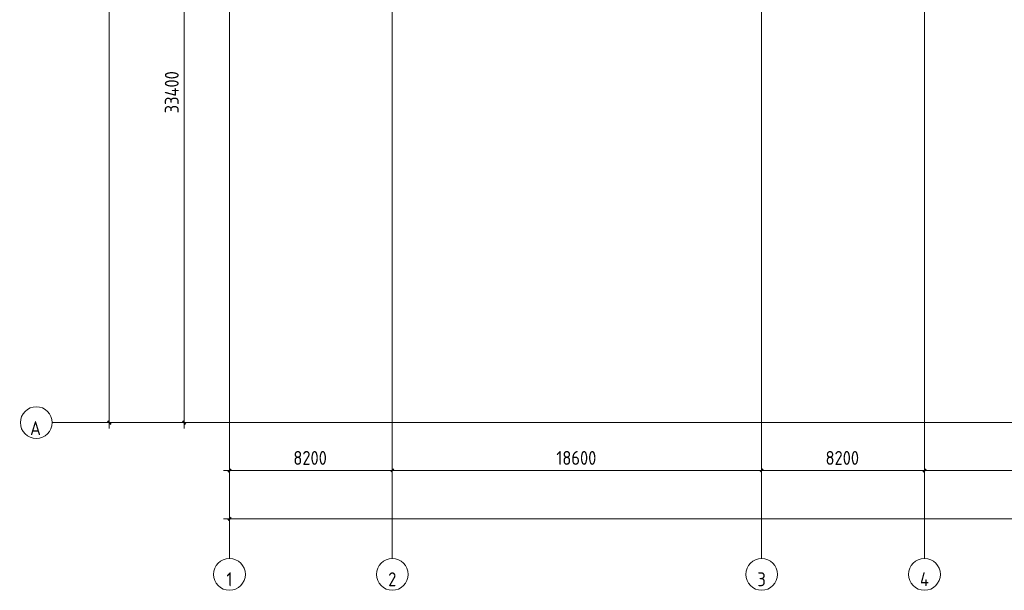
# Model space of a CAD drawing. Header units: millimetres. Extents: x -32229 to 288056, y -13689 to 125138.
# Tile 1 of 92: x -32229 to 17355, y -13689 to 15028. Entities that reach past the tile are written whole.
import ezdxf

# ---------------------------------------------------------------- set-up
doc = ezdxf.new("R2010")
doc.units = ezdxf.units.MM
doc.linetypes.add('ADSK_Линия сетки', pattern=[25, 20, -2.5, 0, -2.5])
for name, color, linetype, lineweight in [('A-ANNO-DIMS', 7, 'Continuous', 9), ('A-ANNO-DIMS-200', 7, 'Continuous', 9), ('S-GRID', 7, 'Continuous', 9), ('S-GRID-IDEN', 7, 'Continuous', 9)]:
    doc.layers.add(name, color=color, linetype=linetype, lineweight=lineweight)
doc.styles.add('GOST Common_2', font='GOST_Common.ttf', dxfattribs={"width": 0.9, "height": 700})
doc.styles.add('GOST Common_5', font='GOST_Common.ttf', dxfattribs={"width": 0.9, "height": 700})
doc.dimstyles.new('ADSK_Основной_3_5_мм', dxfattribs={"dimscale": 304.8, "dimtxt": 704.000497, "dimasz": 0.492126, "dimexe": 0.984252, "dimexo": 0.984252, "dimgap": 0.19685, "dimtad": 1, "dimdec": 0, "dimdsep": 46, "dimtxsty": 'GOST Common_5', "dimblk1": 'OBLIQUE', "dimblk2": 'OBLIQUE', "dimsah": 1, "dimcen": 0.09, "dimdle": 0.984252, "dimazin": 2, "dimtfac": 1, "dimtdec": 4, "dimtix": 1, "dimtmove": 0, "dimatfit": 3, "dimfxl": 1, "dimtvp": 1, "dimtolj": 1, "dimtzin": 0, "dimarcsym": 2})

# ---------------------------------------------------------------- blocks, each defined once
blk = doc.blocks.new('Ось сетки - Круг_Ø8 мм-6577--02 ЭО')
at = {"layer": 'S-GRID-IDEN', "color": 253, "true_color": 0xaaaaaa}
for start, end in [(360, 180), (180, 360)]:
    blk.add_arc((0, 0), 4, start, end, dxfattribs=at)
blk = doc.blocks.new('DIMBLOCK415--02 ЭО')
at = {"layer": 'A-ANNO-DIMS-200', "color": 8, "true_color": 0x808080}
for p, q in [((-23752, 28150), (-24246, 28150)), ((-23946, -5550), (-23946, 28150)), ((-23946, 28150), (-23752, 28150)), ((-23752, -5250), (-24246, -5250)), ((-23946, -5250), (-23752, -5250))]:
    blk.add_line(p, q, dxfattribs=at)
at = {"layer": 'A-ANNO-DIMS-200', "color": 8, "lineweight": 40, "true_color": 0x808080}
for p, q in [((-23946, 28150), (-24021, 28225)), ((-23946, 28150), (-23871, 28075)), ((-23946, -5250), (-24021, -5175)), ((-23946, -5250), (-23871, -5325))]:
    blk.add_line(p, q, dxfattribs=at)
at = {"layer": 'A-ANNO-DIMS-200', "color": 0, "insert": (-24921, 10316), "char_height": 700, "width": 2720.54, "attachment_point": 1, "rotation": 90, "line_spacing_factor": 1.022761, "style": 'GOST Common_5'}
blk.add_mtext('33400', dxfattribs=at)
blk = doc.blocks.new('_Oblique')
at = {"color": 0, "linetype": 'ByBlock', "lineweight": -2}
blk.add_line((-0.5, -0.5), (0.5, 0.5), dxfattribs=at)
blk = doc.blocks.new('DIMBLOCK419--02 ЭО')
at = {"layer": 'A-ANNO-DIMS-200', "color": 8, "true_color": 0x808080}
for p, q in [((-27720, -5550), (-27720, 120550)), ((-27526, 120250), (-28020, 120250)), ((-27720, 120250), (-27526, 120250)), ((-27526, -5250), (-28020, -5250)), ((-27720, -5250), (-27526, -5250))]:
    blk.add_line(p, q, dxfattribs=at)
at = {"layer": 'A-ANNO-DIMS-200', "color": 8, "lineweight": 40, "true_color": 0x808080}
for p, q in [((-27720, 120250), (-27795, 120325)), ((-27720, 120250), (-27645, 120175)), ((-27720, -5250), (-27795, -5175)), ((-27720, -5250), (-27645, -5325))]:
    blk.add_line(p, q, dxfattribs=at)
at = {"layer": 'A-ANNO-DIMS-200', "color": 0, "insert": (-28695, 56241), "char_height": 700, "width": 3021.24, "attachment_point": 1, "rotation": 90, "line_spacing_factor": 1.022761, "style": 'GOST Common_5'}
blk.add_mtext('125500', dxfattribs=at)
blk = doc.blocks.new('DIMBLOCK420--02 ЭО')
at = {"layer": 'A-ANNO-DIMS-200', "color": 8, "true_color": 0x808080}
for p, q in [((-21665, -7846), (-21665, -7352)), ((-13465, -7846), (-13465, -7352)), ((-21965, -7652), (-13465, -7652)), ((-21665, -7652), (-21665, -7846)), ((-13465, -7652), (-13465, -7846))]:
    blk.add_line(p, q, dxfattribs=at)
at = {"layer": 'A-ANNO-DIMS-200', "color": 8, "lineweight": 40, "true_color": 0x808080}
for p, q in [((-21665, -7652), (-21740, -7727)), ((-21665, -7652), (-21590, -7577)), ((-13465, -7652), (-13540, -7727)), ((-13465, -7652), (-13390, -7577))]:
    blk.add_line(p, q, dxfattribs=at)
at = {"layer": 'A-ANNO-DIMS-200', "color": 0, "insert": (-18448, -6677), "char_height": 700, "width": 2119.16, "attachment_point": 1, "line_spacing_factor": 1.022761, "style": 'GOST Common_5'}
blk.add_mtext('8200', dxfattribs=at)
blk = doc.blocks.new('DIMBLOCK421--02 ЭО')
at = {"layer": 'A-ANNO-DIMS-200', "color": 8, "true_color": 0x808080}
for p, q in [((-13465, -7846), (-13465, -7352)), ((5135, -7846), (5135, -7352)), ((-13465, -7652), (5135, -7652)), ((-13465, -7652), (-13465, -7846)), ((5135, -7652), (5135, -7846))]:
    blk.add_line(p, q, dxfattribs=at)
at = {"layer": 'A-ANNO-DIMS-200', "color": 8, "lineweight": 40, "true_color": 0x808080}
for p, q in [((-13465, -7652), (-13540, -7727)), ((-13465, -7652), (-13390, -7577)), ((5135, -7652), (5060, -7727)), ((5135, -7652), (5210, -7577))]:
    blk.add_line(p, q, dxfattribs=at)
at = {"layer": 'A-ANNO-DIMS-200', "color": 0, "insert": (-5203, -6677), "char_height": 700, "width": 2491.45, "attachment_point": 1, "line_spacing_factor": 1.022761, "style": 'GOST Common_5'}
blk.add_mtext('18600', dxfattribs=at)
blk = doc.blocks.new('DIMBLOCK422--02 ЭО')
at = {"layer": 'A-ANNO-DIMS-200', "color": 8, "true_color": 0x808080}
for p, q in [((5135, -7846), (5135, -7352)), ((13335, -7846), (13335, -7352)), ((5135, -7652), (13335, -7652)), ((5135, -7652), (5135, -7846)), ((13335, -7652), (13335, -7846))]:
    blk.add_line(p, q, dxfattribs=at)
at = {"layer": 'A-ANNO-DIMS-200', "color": 8, "lineweight": 40, "true_color": 0x808080}
for p, q in [((5135, -7652), (5060, -7727)), ((5135, -7652), (5210, -7577)), ((13335, -7652), (13260, -7727)), ((13335, -7652), (13410, -7577))]:
    blk.add_line(p, q, dxfattribs=at)
at = {"layer": 'A-ANNO-DIMS-200', "color": 0, "insert": (8352, -6677), "char_height": 700, "width": 2119.16, "attachment_point": 1, "line_spacing_factor": 1.022761, "style": 'GOST Common_5'}
blk.add_mtext('8200', dxfattribs=at)
blk = doc.blocks.new('DIMBLOCK423--02 ЭО')
at = {"layer": 'A-ANNO-DIMS-200', "color": 8, "true_color": 0x808080}
for p, q in [((13335, -7846), (13335, -7352)), ((24835, -7846), (24835, -7352)), ((13335, -7652), (24835, -7652)), ((13335, -7652), (13335, -7846)), ((24835, -7652), (24835, -7846))]:
    blk.add_line(p, q, dxfattribs=at)
at = {"layer": 'A-ANNO-DIMS-200', "color": 8, "lineweight": 40, "true_color": 0x808080}
for p, q in [((13335, -7652), (13260, -7727)), ((13335, -7652), (13410, -7577)), ((24835, -7652), (24760, -7727)), ((24835, -7652), (24910, -7577))]:
    blk.add_line(p, q, dxfattribs=at)
at = {"layer": 'A-ANNO-DIMS-200', "color": 0, "insert": (18113, -6677), "char_height": 700, "width": 2333.94, "attachment_point": 1, "line_spacing_factor": 1.022761, "style": 'GOST Common_5'}
blk.add_mtext('11500', dxfattribs=at)
blk = doc.blocks.new('DIMBLOCK428--02 ЭО')
at = {"layer": 'A-ANNO-DIMS-200', "color": 8, "true_color": 0x808080}
for p, q in [((-21665, -10282), (-21665, -9788)), ((126705, -10282), (126705, -9788)), ((-21965, -10088), (127005, -10088)), ((-21665, -10088), (-21665, -10282)), ((126705, -10088), (126705, -10282))]:
    blk.add_line(p, q, dxfattribs=at)
at = {"layer": 'A-ANNO-DIMS-200', "color": 8, "lineweight": 40, "true_color": 0x808080}
for p, q in [((-21665, -10088), (-21740, -10163)), ((-21665, -10088), (-21590, -10013)), ((126705, -10088), (126630, -10163)), ((126705, -10088), (126780, -10013))]:
    blk.add_line(p, q, dxfattribs=at)
at = {"layer": 'A-ANNO-DIMS-200', "color": 0, "insert": (51232, -9114), "char_height": 700, "width": 3092.83, "attachment_point": 1, "line_spacing_factor": 1.022761, "style": 'GOST Common_5'}
blk.add_mtext('148370', dxfattribs=at)

msp = doc.modelspace()

# ---------------------------------------------------------------- linework, layer by layer
at = {"layer": 'S-GRID', "color": 253, "linetype": 'ADSK_Линия сетки', "true_color": 0xaaaaaa}
for p, q in [((-21664.7, -12088.9), (-21664.7, 125138.4)), ((-13464.7, -12088.9), (-13464.7, 125138.4)), ((5135.3, -12088.9), (5135.3, 125138.4)), ((13335.3, -12088.9), (13335.3, 125138.4)), ((129781.2, -5250), (-30593.4, -5250))]:
    msp.add_line(p, q, dxfattribs=at)

# ---------------------------------------------------------------- block references
at = {"layer": 'S-GRID-IDEN', "color": 253, "true_color": 0xaaaaaa, "xscale": 199.9999999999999, "yscale": 199.9999999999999, "zscale": 199.9999999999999, "rotation": 89.99999999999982}
msp.add_blockref('Ось сетки - Круг_Ø8 мм-6577--02 ЭО', (-31393.4, -5250), dxfattribs=at)
at = {"layer": 'S-GRID-IDEN', "color": 253, "true_color": 0xaaaaaa, "xscale": 199.9999999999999, "yscale": 199.9999999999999, "zscale": 199.9999999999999}
for p in [(-21664.7, -12888.9), (-13464.7, -12888.9), (5135.3, -12888.9), (13335.3, -12888.9)]:
    msp.add_blockref('Ось сетки - Круг_Ø8 мм-6577--02 ЭО', p, dxfattribs=at)

# ---------------------------------------------------------------- texts
at = {"layer": 'S-GRID-IDEN', "color": 253, "true_color": 0xaaaaaa, "char_height": 700, "attachment_point": 5, "line_spacing_factor": 1.022766, "style": 'GOST Common_2'}
for s, insert, width in [('\\pt179.998,360.003,540.001,719.999,899.997,1080.002,1260,1439.998,1620.003,1800.001,1979.999,2159.997,2340.002,2520,2699.998,2880.003,3060.001,3239.999,3419.997,3600.002,3780,3959.998,4140.003,4320.001,4499.999,4679.997,4860.002,5040,5219.998,5400.003,5580.001,5759.999;А', (-31434.1, -5526.4), 583.2), ('\\pt179.998,360.003,540.001,719.999,899.997,1080.002,1260,1439.998,1620.003,1800.001,1979.999,2159.997,2340.002,2520,2699.998,2880.003,3060.001,3239.999,3419.997,3600.002,3780,3959.998,4140.003,4320.001,4499.999,4679.997,4860.002,5040,5219.998,5400.003,5580.001,5759.999;1', (-21666.4, -13134.7), 322.2), ('\\pt179.998,360.003,540.001,719.999,899.997,1080.002,1260,1439.998,1620.003,1800.001,1979.999,2159.997,2340.002,2520,2699.998,2880.003,3060.001,3239.999,3419.997,3600.002,3780,3959.998,4140.003,4320.001,4499.999,4679.997,4860.002,5040,5219.998,5400.003,5580.001,5759.999;2', (-13466.4, -13134.7), 464.4), ('\\pt179.998,360.003,540.001,719.999,899.997,1080.002,1260,1439.998,1620.003,1800.001,1979.999,2159.997,2340.002,2520,2699.998,2880.003,3060.001,3239.999,3419.997,3600.002,3780,3959.998,4140.003,4320.001,4499.999,4679.997,4860.002,5040,5219.998,5400.003,5580.001,5759.999;3', (5133.6, -13134.7), 451.8), ('\\pt179.998,360.003,540.001,719.999,899.997,1080.002,1260,1439.998,1620.003,1800.001,1979.999,2159.997,2340.002,2520,2699.998,2880.003,3060.001,3239.999,3419.997,3600.002,3780,3959.998,4140.003,4320.001,4499.999,4679.997,4860.002,5040,5219.998,5400.003,5580.001,5759.999;4', (13334.5, -13134.7), 523.8)]:
    msp.add_mtext(s, dxfattribs=dict(at, insert=insert, width=width))

# ---------------------------------------------------------------- dimensions: what is measured, and where the dimension line sits
at = {"layer": 'A-ANNO-DIMS', "color": 8, "true_color": 0x808080}
for base, p1, p2, override, picture, middle in [((-27720.3, 120250), (-27826.3, -5250), (-27826.3, 120250), {"dimpost": '<>', "dimfxl": 125500}, 'DIMBLOCK419--02 ЭО', (-28130.3, 57500)), ((-23946.4, 28150), (-24052.5, -5250), (-24052.5, 28150), {"dimpost": '<>', "dimfxl": 33400}, 'DIMBLOCK415--02 ЭО', (-24356.4, 11450))]:
    dim = msp.add_linear_dim(base=base, p1=p1, p2=p2, angle=90, dimstyle='ADSK_Основной_3_5_мм', override=override, dxfattribs=at)
    dim.commit()
    dim.dimension.update_dxf_attribs({"geometry": picture, "text_midpoint": middle})
for base, p1, p2, override, picture, middle in [((-13464.7, -7651.8), (-21664.7, -7545.8), (-13464.7, -7545.8), {"dimpost": '<>', "dimfxl": 8200}, 'DIMBLOCK420--02 ЭО', (-17564.7, -7241.8)), ((5135.3, -7651.8), (-13464.7, -7545.8), (5135.3, -7545.8), {"dimpost": '<>', "dimfxl": 18600}, 'DIMBLOCK421--02 ЭО', (-4164.7, -7241.8)), ((13335.3, -7651.8), (5135.3, -7545.8), (13335.3, -7545.8), {"dimpost": '<>', "dimfxl": 8200}, 'DIMBLOCK422--02 ЭО', (9235.3, -7241.8)), ((24835.3, -7651.8), (13335.3, -7545.8), (24835.3, -7545.8), {"dimpost": '<>', "dimfxl": 11500}, 'DIMBLOCK423--02 ЭО', (19085.3, -7241.8)), ((126705.3, -10088.5), (-21664.7, -9982.4), (126705.3, -9982.4), {"dimpost": '<>', "dimfxl": 148370}, 'DIMBLOCK428--02 ЭО', (52520.3, -9678.5))]:
    dim = msp.add_linear_dim(base=base, p1=p1, p2=p2, dimstyle='ADSK_Основной_3_5_мм', override=override, dxfattribs=at)
    dim.commit()
    dim.dimension.update_dxf_attribs({"geometry": picture, "text_midpoint": middle})

doc.saveas('drawing.dxf')
